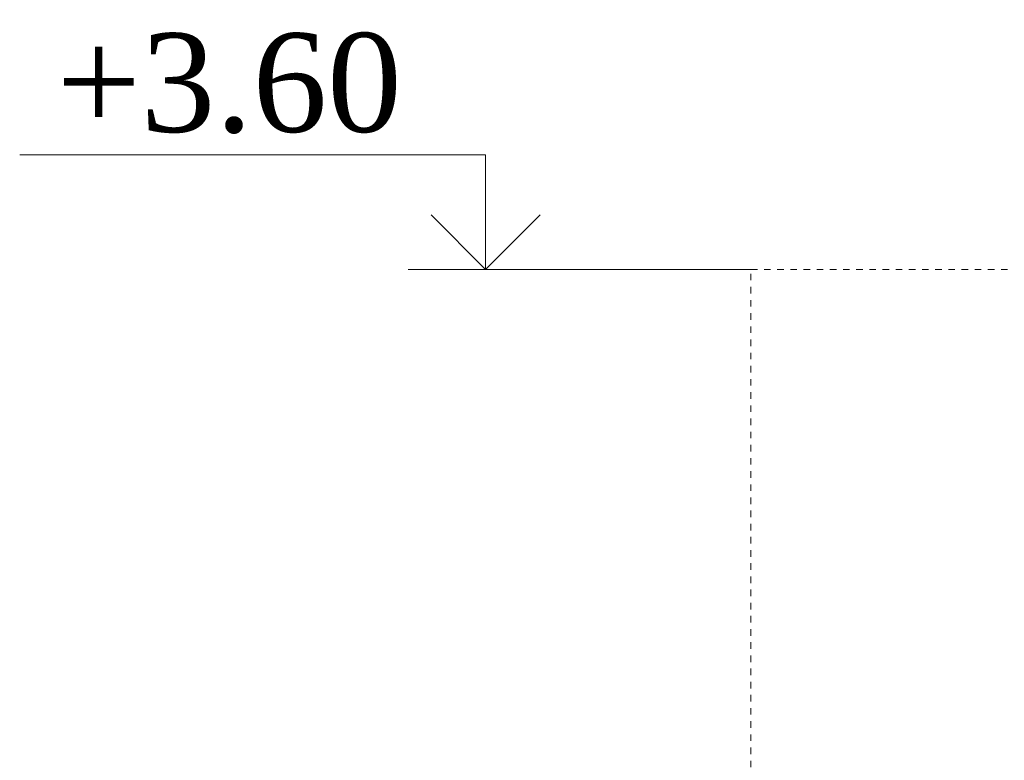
# Model space of a CAD drawing. Header units: metres. Extents: x 703769 to 722343, y 4313031 to 4317457.
# Tile 20 of 256: x 707627 to 707642, y 4313316 to 4313327. Entities that reach past the tile are written whole.
import ezdxf

# ---------------------------------------------------------------- set-up
doc = ezdxf.new("R2010")
doc.units = ezdxf.units.M
doc.header["$LTSCALE"] = 0.5
doc.linetypes.add('虚线', pattern=[2, 1, -1])
for name, color, linetype, lineweight in [('КАНАЛИЗ ТЕКСТ', 7, 'Continuous', 40), ('粗实线层', 7, 'Continuous', 35), ('虚线层', 6, '虚线', 18)]:
    doc.layers.add(name, color=color, linetype=linetype, lineweight=lineweight)
doc.styles.add('text Times 1-1', font='times.ttf', dxfattribs={"height": 3.3})

# ---------------------------------------------------------------- blocks, each defined once
blk = doc.blocks.new('dawda')
at = {"layer": '虚线层', "color": 7}
for p, q in [((523973.9, 34897.7), (549104.5, 34897.7)), ((523973.9, 31270.2), (523973.9, 34897.7))]:
    blk.add_line(p, q, dxfattribs=at)

msp = doc.modelspace()

# ---------------------------------------------------------------- linework, layer by layer
at = {"layer": 'КАНАЛИЗ ТЕКСТ', "lineweight": 0}
for points in [[(707634.492, 4313323.274), (707634.492, 4313325.015), (707627.414, 4313325.015)], [(707634.492, 4313323.274), (707633.665, 4313324.102)], [(707634.492, 4313323.274), (707635.32, 4313324.102)], [(707638.523, 4313323.274), (707633.315, 4313323.274)]]:
    msp.add_lwpolyline(points, dxfattribs=at)

# ---------------------------------------------------------------- block references
at = {"layer": '粗实线层', "xscale": 0.006, "yscale": 0.006, "zscale": 0.006}
msp.add_blockref('dawda', (704494.68, 4313113.888), dxfattribs=at)

# ---------------------------------------------------------------- texts
at = {"insert": (707630.597, 4313326.099), "char_height": 1.5, "attachment_point": 5, "style": 'text Times 1-1'}
msp.add_mtext('+3.60', dxfattribs=at)

doc.saveas('drawing.dxf')
